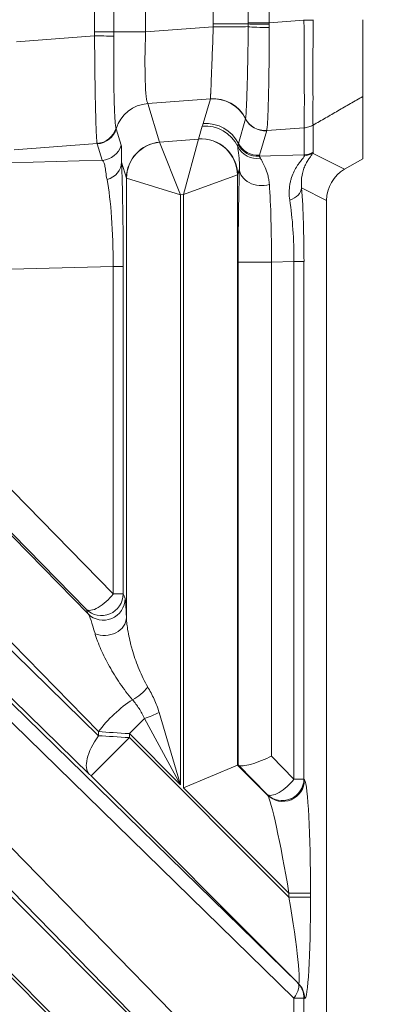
# Model space of a CAD drawing. Header units: millimetres. Extents: x 4 to 836, y 5 to 589.
# Tile 142 of 163: x 754.36 to 759.33, y 265.51 to 279.13. Entities that reach past the tile are written whole.
import ezdxf

# ---------------------------------------------------------------- set-up
doc = ezdxf.new("R2010")
doc.units = ezdxf.units.MM
doc.layers.add('1', color=7, linetype='Continuous', true_color=0xffffff)
doc.styles.add('ideas_simplex', font='simplex.shx')
doc.dimstyles.get("Standard").update_dxf_attribs({"dimtxt": 0.18, "dimasz": 0.18, "dimexe": 0.18, "dimexo": 0.0625, "dimgap": 0.09, "dimtad": 0, "dimtih": 1, "dimtoh": 1, "dimdec": 4, "dimzin": 0, "dimdsep": 46, "dimtxsty": 'Standard', "dimcen": 0.09, "dimadec": 0, "dimazin": 0, "dimtfac": 1, "dimtdec": 4, "dimtofl": 0, "dimtmove": 0, "dimatfit": 3, "dimfxl": 1, "dimtolj": 1, "dimtzin": 0, "dimarcsym": 0})

# ---------------------------------------------------------------- blocks, each defined once
blk = doc.blocks.new('_U3')
at = {"layer": '1', "color": 152, "lineweight": 13}
for p, q in [((707.442812, 308.75902), (787.573916, 308.75902)), ((726.830256, 256.097779), (787.573916, 256.097779))]:
    blk.add_line(p, q, dxfattribs=at)
at = {"layer": '1', "color": 27, "lineweight": 13}
blk.add_line((785.573916, 256.097779), (785.573916, 308.75902), dxfattribs=at)
at = {"layer": '1', "color": 87, "lineweight": 25}
for p, q in [((784.073916, 289.5309), (778.448916, 289.5309)), ((778.448916, 289.5309), (778.448916, 288.0309)), ((784.073916, 288.0309), (784.073916, 289.5309)), ((778.448916, 276.8259), (778.448916, 275.3259)), ((784.073916, 275.3259), (784.073916, 276.8259)), ((778.448916, 275.3259), (784.073916, 275.3259))]:
    blk.add_line(p, q, dxfattribs=at)
at = {"layer": '1', "color": 27, "lineweight": 18}
for points in [[(785.573916, 308.75902), (786.102897, 305.759022), (785.044935, 305.759018)], [(785.573916, 256.097779), (785.044935, 259.097777), (786.102897, 259.097781)]]:
    blk.add_solid(points, dxfattribs=at)
at = {"layer": '1', "color": 87, "linetype": 'Continuous', "lineweight": 25, "char_height": 3, "attachment_point": 7, "rotation": 90, "line_spacing_factor": 1.204819, "style": 'ideas_simplex'}
for s, insert in [('\\W1.2097;52,7', (776.607916, 276.7734)), ('\\W1.2097;2.07', (783.920416, 276.7734))]:
    blk.add_mtext(s, dxfattribs=dict(at, insert=insert))
blk = doc.blocks.new('_U7')
at = {"layer": '1', "color": 152, "lineweight": 13}
for p, q in [((727.832774, 357.09793), (811.109585, 357.09793)), ((708.853977, 241.643112), (811.109585, 241.643112))]:
    blk.add_line(p, q, dxfattribs=at)
at = {"layer": '1', "color": 27, "lineweight": 13}
blk.add_line((809.109585, 241.643112), (809.109585, 357.09793), dxfattribs=at)
at = {"layer": '1', "color": 87, "lineweight": 25}
for p, q in [((807.609585, 306.473021), (801.984585, 306.473021)), ((801.984585, 306.473021), (801.984585, 304.973021)), ((807.609585, 304.973021), (807.609585, 306.473021)), ((801.984585, 293.768021), (801.984585, 292.268021)), ((807.609585, 292.268021), (807.609585, 293.768021)), ((801.984585, 292.268021), (807.609585, 292.268021))]:
    blk.add_line(p, q, dxfattribs=at)
at = {"layer": '1', "color": 27, "lineweight": 18}
for points in [[(809.109585, 357.09793), (809.638566, 354.097932), (808.580604, 354.097928)], [(809.109585, 241.643112), (808.580604, 244.64311), (809.638566, 244.643114)]]:
    blk.add_solid(points, dxfattribs=at)
at = {"layer": '1', "color": 87, "linetype": 'Continuous', "lineweight": 25, "char_height": 3, "attachment_point": 7, "rotation": 90, "line_spacing_factor": 1.204819, "style": 'ideas_simplex'}
for s, insert in [('\\W1.1692;115,5', (800.143585, 292.230521)), ('\\W1.2097;4.55', (807.456085, 293.715521))]:
    blk.add_mtext(s, dxfattribs=dict(at, insert=insert))

msp = doc.modelspace()

# ---------------------------------------------------------------- linework, layer by layer
at = {"layer": '1', "color": 143, "linetype": 'Continuous', "lineweight": 13}
for p, q in [((755.396, 278.959), (755.396, 285.236)), ((755.66, 285.236), (755.66, 278.959)), ((756.101, 285.236), (756.101, 278.959)), ((757.036, 279.068), (757.036, 285.128)), ((757.521, 279.086), (757.521, 285.11)), ((757.811, 285.11), (757.811, 279.086)), ((757.036, 279.068), (757.521, 279.068)), ((757.521, 279.086), (757.811, 279.086)), ((757.811, 279.086), (758.291, 279.122)), ((755.396, 278.959), (755.66, 278.959)), ((755.66, 278.959), (756.101, 278.959)), ((756.101, 278.959), (757.036, 279.03)), ((754.317, 278.822), (755.395, 278.904)), ((756.996, 278.033), (756.131, 277.968)), ((756.131, 277.968), (756.294, 277.433)), ((756.896, 277.691), (756.996, 278.032)), ((757.384, 277.417), (757.483, 277.757)), ((755.694, 277.619), (755.764, 277.392)), ((756.833, 277.477), (756.885, 277.655)), ((757.775, 277.593), (757.676, 277.252)), ((758.292, 277.632), (757.775, 277.593)), ((758.293, 277.256), (758.293, 277.631)), ((758.419, 277.67), (758.419, 277.295)), ((755.43, 277.416), (754.281, 277.329)), ((755.502, 277.183), (755.432, 277.41)), ((756.295, 277.432), (756.832, 277.476)), ((756.295, 277.432), (756.585, 276.706)), ((756.832, 277.476), (756.623, 276.709)), ((758.411, 277.28), (758.853, 277.059)), ((754.229, 277.149), (755.502, 277.183)), ((755.835, 276.937), (755.768, 277.157)), ((757.672, 277.24), (758.293, 277.256)), ((757.398, 277.066), (757.373, 276.981)), ((755.835, 270.858), (755.835, 276.937)), ((756.585, 276.706), (755.837, 276.936)), ((757.371, 276.98), (756.623, 276.709)), ((757.373, 276.981), (757.373, 268.816)), ((758.604, 276.628), (758.258, 276.801)), ((756.623, 276.709), (756.585, 276.706)), ((756.585, 276.706), (756.585, 268.544)), ((756.623, 268.505), (756.623, 276.709)), ((758.152, 275.781), (757.841, 275.773)), ((758.152, 268.625), (758.152, 275.781)), ((758.152, 275.781), (758.291, 275.781)), ((758.291, 275.781), (758.291, 268.625)), ((755.651, 275.715), (753.963, 275.671)), ((755.651, 275.715), (755.791, 275.715)), ((755.651, 271.184), (755.651, 275.715)), ((755.791, 275.715), (755.791, 271.184)), ((757.381, 268.819), (757.381, 275.773)), ((757.381, 275.773), (757.841, 275.773)), ((757.841, 275.773), (757.841, 268.943)), ((751.335, 274.972), (755.305, 270.909)), ((749.749, 274.792), (755.45, 269.224)), ((755.45, 269.28), (750.405, 274.442)), ((749.568, 274.24), (758.204, 265.806)), ((755.319, 268.694), (749.619, 274.261)), ((758.152, 265.594), (749.516, 274.028)), ((748.289, 273.768), (758.152, 263.675)), ((757.78, 263.463), (747.917, 273.556)), ((753.963, 272.912), (755.651, 271.184)), ((755.279, 270.972), (753.591, 272.7)), ((755.651, 271.184), (755.791, 271.184)), ((755.791, 271.184), (755.817, 271.121)), ((755.305, 270.909), (755.279, 270.972)), ((756.288, 269.546), (756.585, 268.544)), ((756.086, 269.462), (755.876, 269.253)), ((756.585, 268.544), (756.086, 269.462)), ((755.45, 269.224), (755.45, 269.28)), ((756.585, 268.544), (755.876, 269.253)), ((755.876, 269.253), (755.876, 269.198)), ((755.346, 268.668), (755.876, 269.198)), ((755.876, 269.198), (758.083, 266.99)), ((757.841, 268.943), (758.152, 268.625)), ((752.531, 268.708), (757.788, 263.451)), ((757.373, 268.816), (757.788, 268.401)), ((758.212, 265.801), (755.346, 268.668)), ((758.152, 268.625), (758.291, 268.625)), ((758.291, 268.625), (758.299, 268.613)), ((758.083, 267.045), (756.623, 268.505)), ((757.788, 268.401), (757.78, 268.413)), ((758.083, 262.096), (752.001, 268.178)), ((752.001, 268.123), (758.083, 262.041)), ((758.083, 266.99), (758.083, 267.045)), ((758.083, 267.045), (758.382, 267.045)), ((758.083, 266.99), (758.382, 266.99)), ((758.382, 267.045), (758.382, 266.99)), ((758.204, 265.806), (758.212, 265.801)), ((758.152, 265.594), (758.291, 265.594)), ((758.152, 263.675), (758.152, 265.594)), ((758.299, 265.589), (758.291, 265.594)), ((758.291, 265.594), (758.291, 263.675))]:
    msp.add_line(p, q, dxfattribs=at)
at = {"layer": '1', "color": 143, "linetype": 'Continuous', "lineweight": 18}
for p, q in [((759.104, 278.065), (759.104, 277.205)), ((759.104, 277.205), (758.853, 277.059)), ((758.604, 276.628), (758.604, 259.161)), ((756.623, 268.505), (757.373, 268.816)), ((757.381, 268.819), (757.373, 268.816)), ((757.78, 268.413), (757.387, 268.815))]:
    msp.add_line(p, q, dxfattribs=at)
at = {"layer": '1', "color": 143, "linetype": 'Continuous', "lineweight": 13}
for centre, major_axis, ratio, start_param, end_param in [((757.79, 279.068), (-0.3, 0.002), 0.014605, 0.454447, 1.641843), ((758.27, 279.122), (-0.3, 0.002), 0.000366, 4.188794, 4.642577), ((756.175, 278.97), (-0.038, -1.006), 0.073389, 4.726012, 6.204078), ((757.071, 279.03), (0.5, 0.001), 0.000077, 0.455917, 1.640609), ((757.79, 279.031), (0.3, -0.006), 0.044184, 3.597973, 4.786486), ((755.374, 278.904), (0.3, -0.004), 0.000932, 0.312654, 1.500989), ((756.171, 277.472), (0.478, 0.146), 0.996014, 1.356348, 2.542747), ((757.037, 277.537), (0.479, -0.144), 0.995612, 0.757529, 1.943536), ((757.036, 277.535), (0.48, -0.14), 0.995643, 0.747824, 1.93418), ((756.937, 277.194), (0.48, -0.14), 0.995643, 0.74778, 1.93418), ((757.751, 277.893), (-0.297, 0.044), 0.993716, 0.611983, 1.798874), ((757.751, 277.891), (-0.292, 0.068), 0.995069, 0.693593, 1.88023), ((757.751, 277.89), (-0.288, 0.084), 0.995643, 0.74778, 1.93418), ((755.406, 277.713), (0.268, 0.136), 0.995564, 4.326262, 5.515407), ((755.408, 277.708), (0.287, 0.088), 0.996014, 4.49794, 5.68434), ((756.925, 277.159), (0.48, -0.14), 0.995643, 0.730359, 1.93418), ((758.268, 277.929), (-0.295, -0.056), 0.996153, 1.466507, 1.908886), ((756.335, 276.937), (0.478, 0.146), 0.996014, 1.356348, 2.843741), ((756.336, 276.936), (-0.339, -0.368), 0.992996, 3.971219, 5.453559), ((756.544, 277.454), (-0.25, -0.021), 0.087194, 0.019007, 0.080094), ((756.872, 276.98), (0.368, -0.339), 0.991771, 0.748792, 2.392801), ((756.583, 277.458), (-0.25, -0.021), 0.087194, 3.047154, 3.10824), ((756.873, 276.981), (0.48, -0.14), 0.995643, 0.284559, 1.93418), ((757.652, 277.55), (-0.288, 0.084), 0.995643, 0.74778, 1.93418), ((755.478, 277.48), (0.287, 0.088), 0.996014, 4.49794, 5.68434), ((757.646, 277.502), (-0.298, -0.034), 0.982269, 0.338228, 1.604787), ((757.647, 277.538), (-0.284, 0.098), 0.995471, 0.795333, 1.981733), ((758.269, 277.554), (-0.3, 0), 0.996169, 1.651938, 2.094395), ((758.261, 277.539), (-0.24, 0.18), 0.981638, 2.320758, 2.733346), ((754.778, 275.408), (-3.64, -1.89), 0.040137, 3.058228, 3.120751), ((755.468, 277.157), (-0.3, -0.013), 0.858349, 1.869708, 3.09055), ((755.734, 275.688), (-0.001, -1.801), 0.031454, 1.585671, 2.524386), ((754.628, 275.667), (-3.668, -1.585), 0.050265, 3.100468, 3.162991), ((757.436, 275.749), (-0.001, 1.801), 0.030434, 0.75024, 1.557554), ((757.698, 277.066), (-0.3, 0.01), 0.776151, 0.041527, 1.988056), ((755.434, 275.688), (-0.01, -1.501), 0.144199, 1.589559, 2.528275), ((756.585, 276.958), (-0.75, -0.02), 0.029238, 0.025384, 0.08647), ((756.623, 276.961), (-0.75, -0.02), 0.029238, 3.05353, 3.114616), ((757.736, 275.749), (-0.007, -1.501), 0.069967, 1.587014, 2.394327), ((757.959, 276.801), (-0.299, -0.021), 0.656626, 1.990491, 3.033944), ((758.109, 275.751), (-0.003, -1.801), 0.101223, 1.587666, 2.193485), ((757.81, 275.751), (-0.013, -1.501), 0.227876, 1.592833, 2.198652), ((755.491, 271.184), (-0.277, -0.115), 0.997667, 0.393526, 2.748067), ((755.491, 271.184), (-0.215, -0.21), 0.402972, 0.028606, 1.961924), ((755.517, 271.121), (-0.277, -0.115), 0.997667, 0.393526, 2.748067), ((755.829, 269.608), (-0.013, 1.516), 0.019978, 5.682206, 6.233778), ((755.529, 269.608), (-0.238, 1.311), 0.069564, 5.600464, 6.152036), ((755.535, 270.858), (-0.3, -0.011), 0.822387, 1.079716, 3.095565), ((755.949, 269.897), (-0.231, -0.192), 0.43732, 1.104968, 2.054453), ((755.849, 269.28), (-0.536, -0.524), 0.402972, 4.213097, 5.103517), ((756.169, 269.546), (-0.277, -0.115), 0.162521, 1.196893, 1.9447), ((755.876, 269.255), (-0.8, 0.05), 0.002306, 1.00876, 1.57094), ((755.849, 269.224), (0.524, 0.537), 0.410893, 1.952429, 3.112876), ((755.876, 269.196), (-0.8, 0.05), 0.002306, 4.712533, 5.274713), ((755.346, 268.666), (-0.05, 0.05), 0.01851, 4.730909, 5.29309), ((757.992, 268.625), (-0.247, -0.17), 0.98985, 0.185255, 2.534841), ((757.992, 268.625), (-0.215, -0.21), 0.402972, 0.028606, 1.961924), ((758, 268.613), (-0.247, -0.17), 0.98985, 0.185255, 2.534841), ((758.297, 267.131), (-0.005, 1.487), 0.057298, 4.654774, 6.199391), ((757.998, 267.131), (-0.218, 1.276), 0.054067, 4.636179, 6.180796), ((757.998, 267.076), (-0.218, 1.276), 0.054067, 3.091563, 4.636179), ((758.297, 267.076), (-0.005, 1.487), 0.057298, 3.110158, 4.654774), ((757.992, 265.594), (-0.21, -0.215), 0.410893, 1.952429, 3.112876), ((757.992, 265.594), (0.143, 0.263), 0.995743, 5.20921, 5.995239), ((758, 265.589), (0.143, 0.263), 0.995743, 5.20921, 5.995239)]:
    msp.add_ellipse(centre, major_axis=major_axis, ratio=ratio, start_param=start_param, end_param=end_param, dxfattribs=at)
at = {"layer": '1', "color": 143, "linetype": 'Continuous', "lineweight": 18}
for centre, major_axis, ratio, start_param, end_param in [((759.106, 276.626), (-0.449, 0.225), 0.995894, 5.703282, 6.745285), ((757.681, 268.943), (-0.299, -0.122), 0.210406, 0.114132, 2.04745), ((757.681, 268.519), (-0.3, 0.3), 0.01851, 6.102047, 6.275526)]:
    msp.add_ellipse(centre, major_axis=major_axis, ratio=ratio, start_param=start_param, end_param=end_param, dxfattribs=at)
at = {"layer": '1', "color": 143, "linetype": 'Continuous', "lineweight": 13}
for points, degree in [([(757.036, 279.03), (757.036, 279.043), (757.036, 279.055), (757.036, 279.068)], 3), ([(757.52, 279.031), (757.52, 279.043), (757.52, 279.055), (757.521, 279.068)], 3), ([(757.521, 279.068), (757.521, 279.074), (757.521, 279.08), (757.521, 279.086)], 3), ([(757.811, 279.086), (757.811, 279.078), (757.811, 279.071), (757.811, 279.063)], 3), ([(757.811, 279.063), (757.811, 279.048), (757.812, 279.033), (757.811, 279.017)], 3), ([(758.291, 279.122), (758.291, 279.124), (758.291, 279.126), (758.291, 279.127)], 3), ([(758.42, 279.127), (758.42, 279.125), (758.42, 279.123), (758.42, 279.121)], 3), ([(755.395, 278.904), (755.396, 278.922), (755.396, 278.941), (755.396, 278.959)], 3), ([(755.66, 278.959), (755.66, 278.94), (755.66, 278.92), (755.66, 278.9)], 3), ([(756.996, 278.032), (756.996, 278.032), (756.996, 278.033), (756.996, 278.033)], 3), ([(759.104, 278.065), (758.418, 277.67)], 1), ([(756.885, 277.655), (756.886, 277.661), (756.891, 277.673), (756.895, 277.685), (756.896, 277.691)], 3), ([(757.483, 277.758), (757.483, 277.758), (757.483, 277.759), (757.483, 277.759)], 3), ([(757.483, 277.757), (757.483, 277.757), (757.483, 277.757), (757.483, 277.758)], 3), ([(755.692, 277.626), (755.693, 277.623), (755.694, 277.621), (755.694, 277.619)], 3), ([(757.776, 277.596), (757.776, 277.595), (757.775, 277.594), (757.775, 277.594)], 3), ([(757.775, 277.594), (757.775, 277.593), (757.775, 277.593), (757.775, 277.593)], 3), ([(758.292, 277.631), (758.292, 277.631), (758.292, 277.631), (758.292, 277.632)], 3), ([(758.418, 277.671), (758.418, 277.671), (758.418, 277.67), (758.418, 277.67)], 3), ([(755.432, 277.41), (755.432, 277.412), (755.431, 277.414), (755.43, 277.416)], 3), ([(757.38, 277.404), (757.381, 277.408), (757.382, 277.413), (757.384, 277.417)], 3), ([(757.376, 277.374), (757.375, 277.386), (757.377, 277.397), (757.38, 277.404)], 3), ([(757.676, 277.252), (757.675, 277.248), (757.673, 277.244), (757.672, 277.24)], 3), ([(757.672, 277.24), (757.676, 277.234), (757.681, 277.224), (757.689, 277.211)], 3)]:
    msp.add_open_spline(points, degree=degree, dxfattribs=at)
for points, knots in [([(758.292, 277.632), (758.292, 277.634), (758.292, 277.636), (758.292, 277.642), (758.292, 277.646), (758.292, 277.659), (758.292, 277.669), (758.292, 277.706), (758.292, 277.739), (758.293, 277.79), (758.293, 277.801), (758.294, 277.824), (758.295, 277.859), (758.296, 277.924), (758.296, 277.982), (758.296, 278.044), (758.296, 278.077), (758.295, 278.18), (758.294, 278.254), (758.293, 278.371), (758.293, 278.411), (758.292, 278.494), (758.292, 278.537), (758.292, 278.666), (758.292, 278.755), (758.292, 278.891), (758.292, 278.936), (758.292, 279.006), (758.292, 279.029), (758.291, 279.076), (758.291, 279.099), (758.291, 279.122)], [0, 0, 0, 0, 0.03125, 0.03125, 0.0625, 0.0625, 0.125, 0.125, 0.25, 0.25, 0.28125, 0.28125, 0.3125, 0.375, 0.4375, 0.4375, 0.5, 0.5, 0.625, 0.625, 0.6875, 0.6875, 0.75, 0.75, 0.875, 0.875, 0.9375, 0.9375, 0.96875, 0.96875, 1, 1, 1, 1]), ([(758.42, 279.121), (758.42, 279.099), (758.42, 279.076), (758.419, 279.031), (758.419, 279.008), (758.418, 278.941), (758.418, 278.896), (758.416, 278.764), (758.415, 278.678), (758.414, 278.552), (758.413, 278.51), (758.413, 278.43), (758.413, 278.39), (758.414, 278.276), (758.415, 278.205), (758.415, 278.105), (758.416, 278.073), (758.416, 278.012), (758.415, 277.955), (758.414, 277.905), (758.414, 277.869), (758.414, 277.858), (758.414, 277.836), (758.414, 277.826), (758.413, 277.776), (758.413, 277.744), (758.415, 277.707), (758.415, 277.697), (758.416, 277.685), (758.416, 277.681), (758.417, 277.675), (758.417, 277.673), (758.418, 277.671)], [0, 0, 0, 0, 0.03125, 0.03125, 0.0625, 0.0625, 0.125, 0.125, 0.25, 0.25, 0.3125, 0.3125, 0.375, 0.375, 0.5, 0.5, 0.5625, 0.5625, 0.625, 0.6875, 0.6875, 0.71875, 0.71875, 0.75, 0.75, 0.875, 0.875, 0.9375, 0.9375, 0.96875, 0.96875, 1, 1, 1, 1]), ([(756.996, 278.033), (756.997, 278.039), (756.997, 278.05), (756.999, 278.075), (756.999, 278.085), (757, 278.101), (757.001, 278.107), (757.001, 278.119), (757.001, 278.126), (757.003, 278.16), (757.005, 278.193), (757.007, 278.248), (757.008, 278.268), (757.009, 278.299), (757.009, 278.31), (757.01, 278.332), (757.011, 278.343), (757.013, 278.4), (757.015, 278.449), (757.018, 278.515), (757.018, 278.528), (757.019, 278.555), (757.02, 278.569), (757.021, 278.611), (757.022, 278.639), (757.025, 278.725), (757.028, 278.784), (757.031, 278.875), (757.032, 278.906), (757.034, 278.968), (757.035, 278.999), (757.036, 279.03)], [0, 0, 0, 0, 0.125, 0.125, 0.1875, 0.1875, 0.21875, 0.21875, 0.25, 0.25, 0.375, 0.375, 0.4375, 0.4375, 0.46875, 0.46875, 0.5, 0.5, 0.625, 0.625, 0.65625, 0.65625, 0.6875, 0.6875, 0.75, 0.75, 0.875, 0.875, 0.9375, 0.9375, 1, 1, 1, 1]), ([(757.483, 277.759), (757.485, 277.768), (757.487, 277.783), (757.489, 277.815), (757.49, 277.828), (757.491, 277.849), (757.492, 277.857), (757.493, 277.873), (757.493, 277.882), (757.495, 277.926), (757.497, 277.967), (757.5, 278.038), (757.501, 278.063), (757.502, 278.116), (757.503, 278.144), (757.506, 278.231), (757.507, 278.293), (757.51, 278.392), (757.511, 278.427), (757.512, 278.48), (757.512, 278.497), (757.513, 278.533), (757.513, 278.552), (757.515, 278.643), (757.516, 278.718), (757.518, 278.833), (757.518, 278.872), (757.519, 278.951), (757.52, 278.991), (757.52, 279.031)], [0, 0, 0, 0, 0.125, 0.125, 0.1875, 0.1875, 0.21875, 0.21875, 0.25, 0.25, 0.375, 0.375, 0.4375, 0.4375, 0.5, 0.5, 0.625, 0.625, 0.6875, 0.6875, 0.71875, 0.71875, 0.75, 0.75, 0.875, 0.875, 0.9375, 0.9375, 1, 1, 1, 1]), ([(757.811, 279.017), (757.811, 278.928), (757.811, 278.841), (757.81, 278.713), (757.81, 278.67), (757.809, 278.607), (757.809, 278.586), (757.808, 278.545), (757.808, 278.524), (757.807, 278.422), (757.806, 278.344), (757.804, 278.233), (757.803, 278.198), (757.802, 278.145), (757.802, 278.128), (757.801, 278.094), (757.8, 278.078), (757.798, 277.997), (757.797, 277.938), (757.794, 277.859), (757.793, 277.834), (757.791, 277.788), (757.79, 277.766), (757.787, 277.706), (757.785, 277.674), (757.781, 277.636), (757.78, 277.626), (757.779, 277.612), (757.778, 277.608), (757.777, 277.601), (757.776, 277.598), (757.776, 277.596)], [0, 0, 0, 0, 0.125, 0.125, 0.1875, 0.1875, 0.21875, 0.21875, 0.25, 0.25, 0.375, 0.375, 0.4375, 0.4375, 0.46875, 0.46875, 0.5, 0.5, 0.625, 0.625, 0.6875, 0.6875, 0.75, 0.75, 0.875, 0.875, 0.9375, 0.9375, 0.96875, 0.96875, 1, 1, 1, 1]), ([(755.43, 277.416), (755.43, 277.418), (755.429, 277.42), (755.428, 277.426), (755.428, 277.43), (755.426, 277.442), (755.425, 277.453), (755.422, 277.49), (755.42, 277.522), (755.418, 277.573), (755.417, 277.584), (755.417, 277.606), (755.415, 277.641), (755.413, 277.706), (755.411, 277.764), (755.41, 277.826), (755.409, 277.859), (755.406, 277.962), (755.405, 278.035), (755.403, 278.152), (755.402, 278.192), (755.401, 278.254), (755.401, 278.275), (755.4, 278.318), (755.4, 278.34), (755.399, 278.448), (755.398, 278.536), (755.397, 278.672), (755.396, 278.718), (755.396, 278.787), (755.396, 278.81), (755.395, 278.857), (755.395, 278.88), (755.395, 278.904)], [0, 0, 0, 0, 0.03125, 0.03125, 0.0625, 0.0625, 0.125, 0.125, 0.25, 0.25, 0.28125, 0.28125, 0.3125, 0.375, 0.4375, 0.4375, 0.5, 0.5, 0.625, 0.625, 0.6875, 0.6875, 0.71875, 0.71875, 0.75, 0.75, 0.875, 0.875, 0.9375, 0.9375, 0.96875, 0.96875, 1, 1, 1, 1]), ([(755.66, 278.9), (755.66, 278.88), (755.66, 278.86), (755.659, 278.821), (755.659, 278.801), (755.659, 278.742), (755.659, 278.703), (755.659, 278.588), (755.659, 278.513), (755.66, 278.421), (755.66, 278.403), (755.66, 278.367), (755.661, 278.313), (755.661, 278.262), (755.663, 278.163), (755.664, 278.1), (755.667, 277.983), (755.669, 277.93), (755.671, 277.86), (755.672, 277.837), (755.674, 277.806), (755.675, 277.796), (755.676, 277.777), (755.676, 277.767), (755.679, 277.723), (755.681, 277.694), (755.685, 277.661), (755.687, 277.652), (755.689, 277.64), (755.689, 277.637), (755.691, 277.631), (755.691, 277.628), (755.692, 277.626)], [0, 0, 0, 0, 0.03125, 0.03125, 0.0625, 0.0625, 0.125, 0.125, 0.25, 0.25, 0.28125, 0.28125, 0.3125, 0.375, 0.375, 0.5, 0.5, 0.625, 0.625, 0.6875, 0.6875, 0.71875, 0.71875, 0.75, 0.75, 0.875, 0.875, 0.9375, 0.9375, 0.96875, 0.96875, 1, 1, 1, 1]), ([(755.764, 277.392), (755.766, 277.384), (755.767, 277.374), (755.768, 277.348), (755.768, 277.332), (755.767, 277.293), (755.766, 277.27), (755.765, 277.218), (755.766, 277.189), (755.768, 277.157)], [0, 0, 0, 0, 0.25, 0.25, 0.5, 0.5, 0.75, 0.75, 1, 1, 1, 1]), ([(757.398, 277.066), (757.399, 277.087), (757.399, 277.106), (757.398, 277.142), (757.398, 277.159), (757.394, 277.207), (757.391, 277.235), (757.385, 277.285), (757.382, 277.306), (757.377, 277.344), (757.376, 277.36), (757.376, 277.374)], [0, 0, 0, 0, 0.125, 0.125, 0.25, 0.25, 0.5, 0.5, 0.75, 0.75, 1, 1, 1, 1]), ([(758.411, 277.28), (758.409, 277.274), (758.404, 277.266), (758.391, 277.247), (758.383, 277.236), (758.369, 277.216), (758.364, 277.209), (758.353, 277.194), (758.348, 277.186), (758.333, 277.161), (758.322, 277.142), (758.302, 277.101), (758.293, 277.079), (758.281, 277.043), (758.277, 277.031), (758.271, 277.005), (758.268, 276.992), (758.255, 276.924), (758.251, 276.864), (758.258, 276.801)], [0, 0, 0, 0, 0.125, 0.125, 0.25, 0.25, 0.3125, 0.3125, 0.375, 0.375, 0.5, 0.5, 0.625, 0.625, 0.6875, 0.6875, 0.75, 0.75, 1, 1, 1, 1]), ([(755.567, 276.915), (755.559, 276.953), (755.554, 276.988), (755.548, 277.034), (755.546, 277.048), (755.542, 277.075), (755.54, 277.087), (755.534, 277.121), (755.53, 277.139), (755.518, 277.167), (755.511, 277.176), (755.502, 277.183)], [0, 0, 0, 0, 0.25, 0.25, 0.375, 0.375, 0.5, 0.5, 0.75, 0.75, 1, 1, 1, 1]), ([(757.689, 277.211), (757.698, 277.197), (757.708, 277.179), (757.725, 277.146), (757.731, 277.135), (757.743, 277.109), (757.749, 277.096), (757.768, 277.051), (757.78, 277.018), (757.795, 276.961), (757.8, 276.941), (757.808, 276.897), (757.811, 276.874), (757.812, 276.849)], [0, 0, 0, 0, 0.25, 0.25, 0.375, 0.375, 0.5, 0.5, 0.75, 0.75, 0.875, 0.875, 1, 1, 1, 1]), ([(758.094, 276.63), (758.082, 276.706), (758.084, 276.778), (758.098, 276.863), (758.101, 276.88), (758.11, 276.913), (758.114, 276.929), (758.13, 276.976), (758.142, 277.005), (758.168, 277.059), (758.183, 277.084), (758.205, 277.118), (758.212, 277.129), (758.227, 277.149), (758.234, 277.159), (758.255, 277.186), (758.268, 277.201), (758.287, 277.226), (758.293, 277.236), (758.296, 277.244)], [0, 0, 0, 0, 0.25, 0.25, 0.3125, 0.3125, 0.375, 0.375, 0.5, 0.5, 0.625, 0.625, 0.6875, 0.6875, 0.75, 0.75, 0.875, 0.875, 1, 1, 1, 1]), ([(755.835, 270.858), (755.835, 270.841), (755.836, 270.823), (755.839, 270.786), (755.842, 270.768), (755.849, 270.711), (755.855, 270.672), (755.871, 270.592), (755.88, 270.552), (755.895, 270.49), (755.9, 270.47), (755.912, 270.428), (755.918, 270.408), (755.936, 270.346), (755.949, 270.304), (755.978, 270.221), (755.994, 270.18), (756.028, 270.098), (756.046, 270.057), (756.086, 269.976), (756.107, 269.936), (756.131, 269.897)], [0, 0, 0, 0, 0.0625, 0.0625, 0.125, 0.125, 0.25, 0.25, 0.375, 0.375, 0.4375, 0.4375, 0.5, 0.5, 0.625, 0.625, 0.75, 0.75, 0.875, 0.875, 1, 1, 1, 1]), ([(755.921, 269.72), (755.889, 269.757), (755.858, 269.795), (755.8, 269.87), (755.773, 269.909), (755.72, 269.986), (755.694, 270.025), (755.646, 270.103), (755.623, 270.143), (755.579, 270.221), (755.558, 270.261), (755.518, 270.34), (755.5, 270.379), (755.466, 270.455), (755.45, 270.493), (755.43, 270.548), (755.423, 270.566), (755.412, 270.601), (755.406, 270.618), (755.402, 270.635)], [0, 0, 0, 0, 0.125, 0.125, 0.25, 0.25, 0.375, 0.375, 0.5, 0.5, 0.625, 0.625, 0.75, 0.75, 0.875, 0.875, 0.9375, 0.9375, 1, 1, 1, 1]), ([(756.131, 269.897), (756.162, 269.843), (756.192, 269.788), (756.232, 269.7), (756.245, 269.67), (756.268, 269.609), (756.279, 269.578), (756.288, 269.546)], [0, 0, 0, 0, 0.5, 0.5, 0.75, 0.75, 1, 1, 1, 1]), ([(756.086, 269.462), (756.08, 269.475), (756.075, 269.487), (756.063, 269.511), (756.057, 269.522), (756.038, 269.557), (756.024, 269.579), (755.982, 269.643), (755.952, 269.683), (755.921, 269.72)], [0, 0, 0, 0, 0.125, 0.125, 0.25, 0.25, 0.5, 0.5, 1, 1, 1, 1])]:
    msp.add_open_spline(points, degree=3, knots=knots, dxfattribs=at)
at = {"layer": '1', "color": 143, "linetype": 'Continuous', "lineweight": 18}
for points, knots in [([(759.104, 279.127), (759.104, 279.115), (759.104, 279.102), (759.104, 278.808), (759.104, 278.534), (759.104, 278.185), (759.104, 278.086), (759.104, 278.065)], [0, 0, 0, 0, 0.02412, 0.02412, 0.555511, 0.555511, 1, 1, 1, 1]), ([(758.292, 277.631), (758.314, 277.633), (758.336, 277.637), (758.378, 277.65), (758.398, 277.659), (758.418, 277.67)], [0, 0, 0, 0, 0.5, 0.5, 1, 1, 1, 1])]:
    msp.add_open_spline(points, degree=3, knots=knots, dxfattribs=at)

# ---------------------------------------------------------------- dimensions: what is measured, and where the dimension line sits
at = {"layer": '1', "color": 87, "linetype": 'Continuous', "lineweight": 25}
for base, p1, p2, text, picture, middle in [((809.11, 241.643), (724.726, 357.098), (706.354, 241.643), '<>\\P[\\C87;\\H3.00;\\Fsimplex.shx;4.55\\Fsimplex.shx;\\H3.00;\\C87; ]', '_U7', (809.11, 299.371)), ((785.574, 308.759), (724.33, 256.098), (704.943, 308.759), '<>\\P[\\C87;\\H3.00;\\Fsimplex.shx;2.07\\Fsimplex.shx;\\H3.00;\\C87; ]', '_U3', (785.574, 282.428))]:
    dim = msp.add_linear_dim(base=base, p1=p1, p2=p2, angle=90, text=text, dimstyle='Standard', override={"dimtxt": 3, "dimasz": 3, "dimexe": 2, "dimexo": 2.5, "dimgap": 1.5, "dimtad": 1, "dimtih": 0, "dimtoh": 0, "dimdec": 1, "dimlfac": 1, "dimzin": 8, "dimdsep": 44, "dimlunit": 2, "dimtxsty": 'ideas_simplex', "dimsah": 1, "dimse1": 0, "dimse2": 0, "dimsd1": 0, "dimsd2": 0, "dimclrd": 27, "dimclre": 152, "dimclrt": 87, "dimtol": 0, "dimtm": -0.1, "dimtfac": 0.5, "dimtdec": 2, "dimtofl": 1, "dimtmove": 0, "dimtzin": 8, "dimlwd": 13, "dimlwe": 13}, dxfattribs=at)
    dim.commit()
    dim.dimension.update_dxf_attribs({"geometry": picture, "text_midpoint": middle, "dimtype": 160})

doc.saveas('drawing.dxf')
